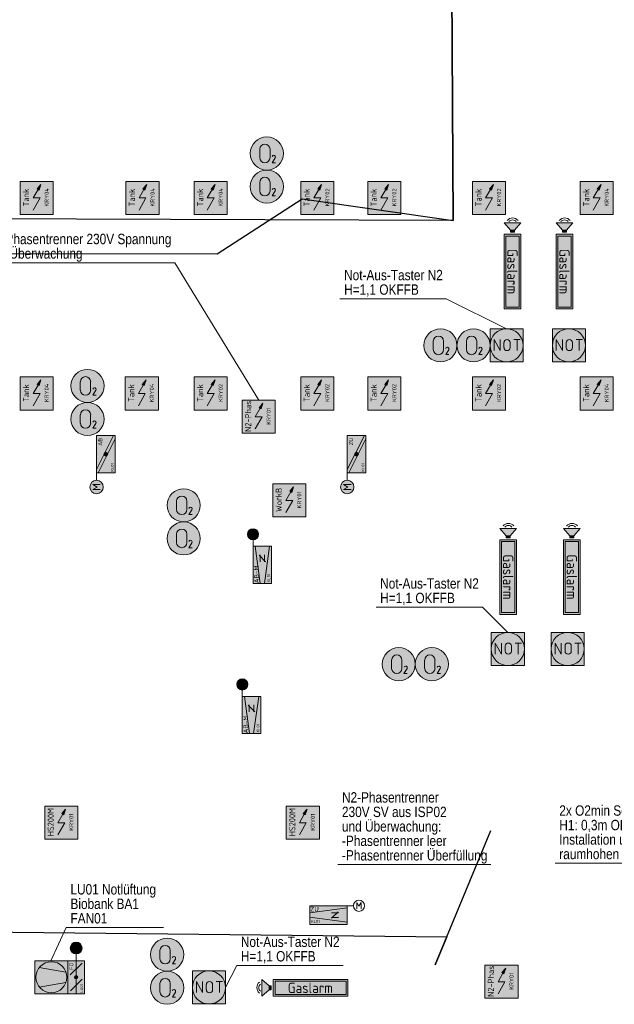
# Model space of a CAD drawing. Header units: metres. Extents: x -13.3 to 22.4, y -10.6 to 32.8.
# Tile 4 of 10: x 4.5 to 11.7, y 0.2 to 12.1. Entities that reach past the tile are written whole.
import ezdxf
from ezdxf.enums import TextEntityAlignment as Align

# ---------------------------------------------------------------- set-up
doc = ezdxf.new("R2010")
doc.units = ezdxf.units.M
doc.header["$MEASUREMENT"] = 0
doc.layers.add('INTERN_Bemerkung', color=6, linetype='Continuous', lineweight=30, plot=False)
for name, color, linetype, lineweight in [('TRI_CONNPTS', 7, 'Continuous', 0), ('TRI_H3D', 7, 'Continuous', 0), ('ZWP_480_SYM_E0', 5, 'Continuous', 13), ('ZWP_480_SYM_E0_2D', 7, 'Continuous', 0), ('ZWP_480_SYM_E0_3D', 7, 'Continuous', 0), ('ZWP_480_SYM_GREEN', 96, 'Continuous', 13), ('ZWP_480_SYM_GREEN_2D', 7, 'Continuous', 0), ('ZWP_480_SYM_GREEN_3D', 7, 'Continuous', 0), ('ZWP_480_SYM_SCHWARZ', 7, 'Continuous', 13), ('ZWP_480_SYM_SCHWARZ_2D', 7, 'Continuous', 0), ('ZWP_480_SYM_SCHWARZ_3D', 7, 'Continuous', 0), ('ZWP_480_TEXT_1_50_TOP', 7, 'Continuous', 0)]:
    doc.layers.add(name, color=color, linetype=linetype, lineweight=lineweight)
doc.layers.get('TRI_CONNPTS').off()
doc.layers.get('TRI_H3D').off()
doc.styles.add('ZWP_1 200', font='ARIALN.TTF', dxfattribs={"height": 0.5})
doc.styles.add('ZWP_1 50', font='ARIALN.TTF', dxfattribs={"height": 0.125})

# ---------------------------------------------------------------- blocks, each defined once
blk = doc.blocks.new('_T3D___1')
at = {"layer": 'ZWP_480_TEXT_1_50_TOP', "linetype": 'Continuous'}
for q in [(6.077, 0.482, -0.396), (7.5, 0.746, -0.396)]:
    blk.add_line((6.213, 0.746, -0.396), q, dxfattribs=at)
at = {"layer": 'ZWP_480_TEXT_1_50_TOP', "linetype": 'Continuous', "style": 'ZWP_1 50'}
for s, p in [('Not-Aus-Taster N2', (6.263, 1.096, -0.396)), ('H=1,1 OKFFB', (6.263, 0.921, -0.396))]:
    blk.add_text(s, height=0.125, dxfattribs=at).set_placement(p, align=Align.TOP_LEFT)
blk = doc.blocks.new('_T3D___2')
at = {"layer": 'ZWP_480_TEXT_1_50_TOP', "linetype": 'Continuous'}
for p, q in [((7.909, 4.463, -0.396), (9.195, 4.463, -0.396)), ((9.195, 4.463, -0.396), (9.503, 4.16, -0.396))]:
    blk.add_line(p, q, dxfattribs=at)
at = {"layer": 'ZWP_480_TEXT_1_50_TOP', "linetype": 'Continuous', "style": 'ZWP_1 50'}
for s, p in [('Not-Aus-Taster N2', (7.959, 4.813, -0.396)), ('H=1,1 OKFFB', (7.959, 4.638, -0.396))]:
    blk.add_text(s, height=0.125, dxfattribs=at).set_placement(p, align=Align.TOP_LEFT)
blk = doc.blocks.new('*U34')
at = {"color": 96, "linetype": 'Continuous', "lineweight": 13}
for p, q in [((-0.038, -0.03), (-0.038, 0.03)), ((0.037, 0.03), (0.037, -0.03))]:
    blk.add_line(p, q, dxfattribs=at)
at = {"color": 96, "linetype": 'Continuous', "lineweight": 13, "extrusion": (0, 0, -1)}
for centre, start, end in [((0, 0.03), 0, 180), ((0, -0.03), 180, 0)]:
    blk.add_arc(centre, 0.0375, start, end, dxfattribs=at)
blk = doc.blocks.new('*U35')
at = {"color": 96, "linetype": 'Continuous', "lineweight": 13}
for p, q in [((-0.038, 0.068), (0.037, 0.068)), ((0, -0.067), (0, 0.068))]:
    blk.add_line(p, q, dxfattribs=at)
blk = doc.blocks.new('ZWP_480_Taster_Not-Aus_1_2')
at = {"color": 96, "lineweight": 13, "flags": 128}
blk.add_lwpolyline([(-0.2, 0.2), (0.2, 0.2), (0.2, -0.2), (-0.2, -0.2)], close=True, dxfattribs=at)
at = {"color": 96, "linetype": 'Continuous', "lineweight": 13, "flags": 128}
blk.add_lwpolyline([(-0.152, -0.063), (-0.152, 0.072), (-0.077, -0.063), (-0.077, 0.072)], dxfattribs=at)
at = {"color": 96, "lineweight": 13}
blk.add_circle((0, 0), 0.2, dxfattribs=at)
at = {"color": 254, "lineweight": 13, "extrusion": (0, 0, -1)}
blk.add_solid([(0.2, 0.2), (-0.2, 0.2), (0.2, -0.2), (-0.2, -0.2)], dxfattribs=at)
at = {"color": 96, "linetype": 'Continuous', "lineweight": 13}
for name, p in [('*U34', (0.006, 0.004)), ('*U35', (0.126, 0.004))]:
    blk.add_blockref(name, p, dxfattribs=at)
blk = doc.blocks.new('ZWP_480_Taster_Not-Aus_3')
at = {"layer": 'ZWP_480_SYM_GREEN_2D', "color": 96, "lineweight": 13}
blk.add_blockref('ZWP_480_Taster_Not-Aus_1_2', (0, 0), dxfattribs=at)
blk = doc.blocks.new('*U30')
at = {"color": 96, "linetype": 'Continuous', "lineweight": 13}
for p, q in [((-0.038, -0.03), (-0.038, 0.03)), ((0.037, 0.03), (0.037, -0.03))]:
    blk.add_line(p, q, dxfattribs=at)
at = {"color": 96, "linetype": 'Continuous', "lineweight": 13, "extrusion": (0, 0, -1)}
for centre, start, end in [((0, 0.03), 0, 180), ((0, -0.03), 180, 0)]:
    blk.add_arc(centre, 0.0375, start, end, dxfattribs=at)
blk = doc.blocks.new('*U31')
at = {"color": 96, "linetype": 'Continuous', "lineweight": 13}
for p, q in [((-0.038, 0.068), (0.037, 0.068)), ((0, -0.067), (0, 0.068))]:
    blk.add_line(p, q, dxfattribs=at)
blk = doc.blocks.new('ZWP_480_Taster_Not-Aus_1_1')
at = {"color": 96, "lineweight": 13, "flags": 128}
blk.add_lwpolyline([(-0.2, 0.2), (0.2, 0.2), (0.2, -0.2), (-0.2, -0.2)], close=True, dxfattribs=at)
at = {"color": 96, "linetype": 'Continuous', "lineweight": 13, "flags": 128}
blk.add_lwpolyline([(-0.152, -0.063), (-0.152, 0.072), (-0.077, -0.063), (-0.077, 0.072)], dxfattribs=at)
at = {"color": 96, "lineweight": 13}
blk.add_circle((0, 0), 0.2, dxfattribs=at)
at = {"color": 254, "lineweight": 13, "extrusion": (0, 0, -1)}
blk.add_solid([(0.2, 0.2), (-0.2, 0.2), (0.2, -0.2), (-0.2, -0.2)], dxfattribs=at)
at = {"color": 96, "linetype": 'Continuous', "lineweight": 13}
for name, p in [('*U30', (0.006, 0.004)), ('*U31', (0.126, 0.004))]:
    blk.add_blockref(name, p, dxfattribs=at)
blk = doc.blocks.new('ZWP_480_Taster_Not-Aus_2')
at = {"layer": 'ZWP_480_SYM_GREEN', "color": 96, "lineweight": 13}
blk.add_blockref('ZWP_480_Taster_Not-Aus_1_1', (0, 0), dxfattribs=at)
blk = doc.blocks.new('_T3D___9')
at = {"layer": 'ZWP_480_TEXT_1_50_TOP', "linetype": 'Continuous'}
for q in [(4.352, 0.56, -2.966), (5.713, 0.962, -2.966)]:
    blk.add_line((4.538, 0.962, -2.966), q, dxfattribs=at)
at = {"layer": 'ZWP_480_TEXT_1_50_TOP', "linetype": 'Continuous', "style": 'ZWP_1 50'}
for s, p in [('LU01 Notlüftung ', (4.588, 1.487, -2.966)), ('Biobank BA1', (4.588, 1.312, -2.966)), ('FAN01', (4.588, 1.137, -2.966))]:
    blk.add_text(s, height=0.125, dxfattribs=at).set_placement(p, align=Align.TOP_LEFT)
blk = doc.blocks.new('ZWP_480_VVR_stetig_klein_1')
at = {"lineweight": 13}
h = blk.add_hatch(color=254, dxfattribs=at)
edge = h.paths.add_edge_path()
edge.add_arc((0.369, 0.112), 0.0675, 0, 360)
at = {"color": 5, "lineweight": 13}
for p, q in [((0.344, 0.074), (0.344, 0.15)), ((0.344, 0.15), (0.369, 0.108)), ((0.369, 0.108), (0.394, 0.15)), ((0.394, 0.15), (0.394, 0.074)), ((-0.225, 0.025), (0.225, 0.087)), ((0.037, 0.028), (0.121, 0.028)), ((0.038, -0.04), (0.118, 0.04)), ((0.301, 0.112), (0.225, 0.112)), ((-0.225, -0.025), (0.225, -0.087)), ((0.037, -0.028), (0.121, -0.028))]:
    blk.add_line(p, q, dxfattribs=at)
at = {"color": 5, "lineweight": 13, "flags": 128}
blk.add_lwpolyline([(-0.225, 0.112), (0.225, 0.112), (0.225, -0.113), (-0.225, -0.113)], close=True, dxfattribs=at)
at = {"color": 5, "lineweight": 13}
blk.add_circle((0.369, 0.112), 0.0675, dxfattribs=at)
at = {"color": 254, "lineweight": 13, "extrusion": (0, 0, -1)}
blk.add_solid([(0.225, 0.112), (-0.225, 0.112), (0.225, -0.113), (-0.225, -0.113)], dxfattribs=at)
at = {"color": 7, "char_height": 0.10125, "attachment_point": 4, "style": 'ZWP_1 200'}
for s, insert in [('\\Fisocp;\\Q0;\\H0.555556x;\\C7;AB-M', (-0.221, 0.071)), ('\\Fisocp;\\Q0;\\H0.345679x;\\C7;KL01', (-0.211, -0.078))]:
    blk.add_mtext(s, dxfattribs=dict(at, insert=insert))
blk = doc.blocks.new('ZWP_480_VVR_stetig_klein')
at = {"layer": 'ZWP_480_SYM_E0', "color": 5, "lineweight": 13, "rotation": 90}
blk.add_blockref('ZWP_480_VVR_stetig_klein_1', (0, 0), dxfattribs=at)
blk = doc.blocks.new('ZWP_480_Autarke_Anlage_klein_1_1')
at = {"lineweight": 13, "extrusion": (0, 0, -1)}
blk.add_hatch(color=5, dxfattribs=at).paths.add_polyline_path([(-0.029, -0.105), (-0.052, -0.036), (-0.005, -0.09), (-0.017, -0.097)])
at = {"color": 5, "lineweight": 13}
for p, q in [((-0.042, -0.2), (0.017, -0.097)), ((-0.042, -0.347), (0.042, -0.2)), ((-0.042, -0.2), (0.042, -0.2))]:
    blk.add_line(p, q, dxfattribs=at)
at = {"color": 5, "lineweight": 13, "flags": 128}
for points in [[(-0.2, -0.4), (-0.2, 0), (0.2, 0), (0.2, -0.4)], [(0.005, -0.09), (0.052, -0.036), (0.029, -0.105), (0.017, -0.097)]]:
    blk.add_lwpolyline(points, close=True, dxfattribs=at)
at = {"color": 254, "lineweight": 13}
blk.add_solid([(-0.2, -0.4), (-0.2, 0), (0.2, -0.4), (0.2, 0)], dxfattribs=at)
at = {"attachment_point": 5, "rotation": 90, "style": 'ZWP_1 200'}
for s, insert, char_height in [('\\Fisocp;\\Q0;\\H0.5x;HS200M', (-0.128, -0.194), 0.15), ('\\Fisocp;\\Q0;\\H0.277778x;KRY01', (0.121, -0.193), 0.18)]:
    blk.add_mtext(s, dxfattribs=dict(at, insert=insert, char_height=char_height))
blk = doc.blocks.new('ZWP_480_Autarke_Anlage_klein_2')
at = {"layer": 'ZWP_480_SYM_E0_2D', "color": 5, "lineweight": 13}
blk.add_blockref('ZWP_480_Autarke_Anlage_klein_1_1', (0, 0), dxfattribs=at)
blk = doc.blocks.new('_T3D___16')
at = {"layer": 'ZWP_480_TEXT_1_50_TOP', "linetype": 'Continuous'}
for p, q in [((10.959, 1.904, -3.295), (13.095, 1.904, -3.295)), ((13.095, 1.904, -3.295), (13.118, 1.672, -3.295))]:
    blk.add_line(p, q, dxfattribs=at)
at = {"layer": 'ZWP_480_TEXT_1_50_TOP', "linetype": 'Continuous', "style": 'ZWP_1 50'}
for s, p in [('2x O2min Sensor', (11.009, 2.604, -3.295)), ('H1: 0,3m OKFFB; H2: 1 OKFFB', (11.009, 2.429, -3.295)), ('Installation und Verkabelung am', (11.009, 2.254, -3.295)), ('raumhohen C-Profil', (11.009, 2.079, -3.295))]:
    blk.add_text(s, height=0.125, dxfattribs=at).set_placement(p, align=Align.TOP_LEFT)
blk = doc.blocks.new('_T3D___17')
at = {"layer": 'ZWP_480_TEXT_1_50_TOP', "linetype": 'Continuous'}
for p, q in [((8.321, 8.733, -0.44), (9.607, 8.733, -0.44)), ((9.607, 8.733, -0.44), (10.336, 8.371, -0.44))]:
    blk.add_line(p, q, dxfattribs=at)
at = {"layer": 'ZWP_480_TEXT_1_50_TOP', "linetype": 'Continuous', "style": 'ZWP_1 50'}
for s, p in [('Not-Aus-Taster N2', (8.371, 9.083, -0.44)), ('H=1,1 OKFFB', (8.371, 8.908, -0.44))]:
    blk.add_text(s, height=0.125, dxfattribs=at).set_placement(p, align=Align.TOP_LEFT)
blk = doc.blocks.new('ZWP_480_Warntransparent_opt_akust_1')
at = {"layer": 'ZWP_480_SYM_E0_3D', "lineweight": 13}
blk.add_hatch(color=254, dxfattribs=at).paths.add_polyline_path([(0, -0.1), (0, 0.1), (0.088, 0.025), (0.088, -0.025)])
at = {"layer": 'ZWP_480_SYM_E0_2D', "color": 5, "lineweight": 13, "flags": 128}
blk.add_lwpolyline([(1.039, 0.1), (1.039, -0.1), (0.137, -0.1), (0.137, 0.1)], close=True, dxfattribs=at)
at = {"layer": 'ZWP_480_SYM_E0_2D', "color": 254, "lineweight": 13}
blk.add_solid([(1.039, 0.1), (1.039, -0.1), (0.137, 0.1), (0.137, -0.1)], dxfattribs=at)
at = {"layer": 'ZWP_480_SYM_E0_2D', "color": 5, "lineweight": 13}
blk.add_3dface([(1.017, -0.081), (0.159, -0.081), (0.159, 0.081), (1.017, 0.081)], dxfattribs=at)
at = {"layer": 'ZWP_480_SYM_E0_3D', "color": 5, "lineweight": 13, "flags": 128}
for points in [[(0, 0.1), (0, -0.1), (0.088, -0.025), (0.088, 0.025)], [(0.113, -0.025), (0.113, 0.025), (0.088, 0.025), (0.088, -0.025)]]:
    blk.add_lwpolyline(points, close=True, dxfattribs=at)
at = {"layer": 'ZWP_480_SYM_E0_3D', "color": 5, "lineweight": 13}
for centre, radius in [((0.024, 0.003), 0.0852), ((0.02, 0.002), 0.0568)]:
    blk.add_arc(centre, radius, 129.5443, 230.4557, dxfattribs=at)
at = {"layer": 'ZWP_480_SYM_E0_3D', "color": 254, "lineweight": 13}
blk.add_solid([(0.113, -0.025), (0.113, 0.025), (0.088, -0.025), (0.088, 0.025)], dxfattribs=at)
at = {"layer": 'ZWP_480_SYM_E0_2D', "insert": (0.586, 0), "char_height": 0.125, "attachment_point": 5, "style": 'ZWP_1 200'}
blk.add_mtext('\\Fisocp;\\Q0;Gaslarm', dxfattribs=at)
blk = doc.blocks.new('ZWP_480_Warntransparent_opt_akust')
at = {"layer": 'ZWP_480_SYM_E0_3D', "color": 5, "lineweight": 13}
blk.add_blockref('ZWP_480_Warntransparent_opt_akust_1', (0, 0), dxfattribs=at)
blk = doc.blocks.new('ZWP_480_Warntransparent_opt_akust_1_1')
at = {"layer": 'ZWP_480_SYM_E0_3D', "lineweight": 13}
blk.add_hatch(color=254, dxfattribs=at).paths.add_polyline_path([(0, -0.1), (0, 0.1), (0.088, 0.025), (0.088, -0.025)])
at = {"layer": 'ZWP_480_SYM_E0_2D', "color": 5, "lineweight": 13, "flags": 128}
blk.add_lwpolyline([(1.039, 0.1), (1.039, -0.1), (0.137, -0.1), (0.137, 0.1)], close=True, dxfattribs=at)
at = {"layer": 'ZWP_480_SYM_E0_2D', "color": 254, "lineweight": 13, "extrusion": (0, 0, -1)}
blk.add_solid([(-1.039, 0.1), (-1.039, -0.1), (-0.137, 0.1), (-0.137, -0.1)], dxfattribs=at)
at = {"layer": 'ZWP_480_SYM_E0_2D', "color": 5, "lineweight": 13}
blk.add_3dface([(1.017, -0.081), (0.159, -0.081), (0.159, 0.081), (1.017, 0.081)], dxfattribs=at)
at = {"layer": 'ZWP_480_SYM_E0_3D', "color": 5, "lineweight": 13, "flags": 128}
for points in [[(0, 0.1), (0, -0.1), (0.088, -0.025), (0.088, 0.025)], [(0.113, -0.025), (0.113, 0.025), (0.088, 0.025), (0.088, -0.025)]]:
    blk.add_lwpolyline(points, close=True, dxfattribs=at)
at = {"layer": 'ZWP_480_SYM_E0_3D', "color": 5, "lineweight": 13}
for centre, radius in [((0.024, 0.003), 0.0852), ((0.02, 0.002), 0.0568)]:
    blk.add_arc(centre, radius, 129.5443, 230.4557, dxfattribs=at)
at = {"layer": 'ZWP_480_SYM_E0_3D', "color": 254, "lineweight": 13}
blk.add_solid([(0.113, -0.025), (0.113, 0.025), (0.088, -0.025), (0.088, 0.025)], dxfattribs=at)
at = {"layer": 'ZWP_480_SYM_E0_2D', "insert": (0.586, 0), "char_height": 0.125, "attachment_point": 5, "style": 'ZWP_1 200'}
blk.add_mtext('\\Fisocp;\\Q0;Gaslarm', dxfattribs=at)
blk = doc.blocks.new('ZWP_480_Warntransparent_opt_akust_2')
at = {"layer": 'ZWP_480_SYM_E0_3D', "color": 5, "lineweight": 13, "rotation": 270}
blk.add_blockref('ZWP_480_Warntransparent_opt_akust_1_1', (0, 0), dxfattribs=at)
blk = doc.blocks.new('ZWP_480_Autarke_Anlage_klein_1_3')
at = {"lineweight": 13, "extrusion": (0, 0, -1)}
blk.add_hatch(color=5, dxfattribs=at).paths.add_polyline_path([(-0.029, -0.105), (-0.052, -0.036), (-0.005, -0.09), (-0.017, -0.097)])
at = {"color": 5, "lineweight": 13}
for p, q in [((-0.042, -0.2), (0.017, -0.097)), ((-0.042, -0.347), (0.042, -0.2)), ((-0.042, -0.2), (0.042, -0.2))]:
    blk.add_line(p, q, dxfattribs=at)
at = {"color": 5, "lineweight": 13, "flags": 128}
for points in [[(-0.2, -0.4), (-0.2, 0), (0.2, 0), (0.2, -0.4)], [(0.005, -0.09), (0.052, -0.036), (0.029, -0.105), (0.017, -0.097)]]:
    blk.add_lwpolyline(points, close=True, dxfattribs=at)
at = {"color": 254, "lineweight": 13, "extrusion": (0, 0, -1)}
blk.add_solid([(0.2, -0.4), (0.2, 0), (-0.2, -0.4), (-0.2, 0)], dxfattribs=at)
at = {"attachment_point": 5, "rotation": 90, "style": 'ZWP_1 200'}
for s, insert, char_height in [('\\Fisocp;\\Q0;\\H0.5x;N2-Phas', (-0.128, -0.194), 0.15), ('\\Fisocp;\\Q0;\\H0.277778x;KRY01', (0.121, -0.193), 0.18)]:
    blk.add_mtext(s, dxfattribs=dict(at, insert=insert, char_height=char_height))
blk = doc.blocks.new('ZWP_480_Autarke_Anlage_klein_4')
at = {"layer": 'ZWP_480_SYM_E0_2D', "color": 5, "lineweight": 13}
blk.add_blockref('ZWP_480_Autarke_Anlage_klein_1_3', (0, 0), dxfattribs=at)
blk = doc.blocks.new('_T3D___27')
at = {"layer": 'ZWP_480_TEXT_1_50_TOP', "linetype": 'Continuous'}
for p, q in [((8.331, 1.888, -3.395), (10.181, 1.888, -3.395)), ((10.181, 1.888, -3.395), (10.164, 1.888, -3.395))]:
    blk.add_line(p, q, dxfattribs=at)
at = {"layer": 'ZWP_480_TEXT_1_50_TOP', "linetype": 'Continuous', "style": 'ZWP_1 50'}
for s, p in [('N2-Phasentrenner', (8.381, 2.763, -3.395)), ('230V SV aus ISP02', (8.381, 2.588, -3.395)), ('und Überwachung:', (8.381, 2.413, -3.395)), ('-Phasentrenner leer', (8.381, 2.238, -3.395)), ('-Phasentrenner Überfüllung', (8.381, 2.063, -3.395))]:
    blk.add_text(s, height=0.125, dxfattribs=at).set_placement(p, align=Align.TOP_LEFT)
blk = doc.blocks.new('ZWP_480_Autarke_Anlage_klein_1_6')
at = {"lineweight": 13, "extrusion": (0, 0, -1)}
blk.add_hatch(color=5, dxfattribs=at).paths.add_polyline_path([(-0.029, -0.105), (-0.052, -0.036), (-0.005, -0.09), (-0.017, -0.097)])
at = {"color": 5, "lineweight": 13}
for p, q in [((-0.042, -0.2), (0.017, -0.097)), ((-0.042, -0.347), (0.042, -0.2)), ((-0.042, -0.2), (0.042, -0.2))]:
    blk.add_line(p, q, dxfattribs=at)
at = {"color": 5, "lineweight": 13, "flags": 128}
for points in [[(-0.2, -0.4), (-0.2, 0), (0.2, 0), (0.2, -0.4)], [(0.005, -0.09), (0.052, -0.036), (0.029, -0.105), (0.017, -0.097)]]:
    blk.add_lwpolyline(points, close=True, dxfattribs=at)
at = {"color": 254, "lineweight": 13, "extrusion": (0, 0, -1)}
blk.add_solid([(0.2, -0.4), (0.2, 0), (-0.2, -0.4), (-0.2, 0)], dxfattribs=at)
at = {"attachment_point": 5, "rotation": 90, "style": 'ZWP_1 200'}
for s, insert, char_height in [('\\Fisocp;\\Q0;\\H0.5x;Tank', (-0.128, -0.194), 0.15), ('\\Fisocp;\\Q0;\\H0.277778x;KRY04', (0.121, -0.193), 0.18)]:
    blk.add_mtext(s, dxfattribs=dict(at, insert=insert, char_height=char_height))
blk = doc.blocks.new('ZWP_480_Autarke_Anlage_klein_6')
at = {"layer": 'ZWP_480_SYM_E0_2D', "color": 5, "lineweight": 13}
blk.add_blockref('ZWP_480_Autarke_Anlage_klein_1_6', (0, 0), dxfattribs=at)
blk = doc.blocks.new('ZWP_480_Autarke_Anlage_klein_1_5')
at = {"lineweight": 13, "extrusion": (0, 0, -1)}
blk.add_hatch(color=5, dxfattribs=at).paths.add_polyline_path([(-0.029, -0.105), (-0.052, -0.036), (-0.005, -0.09), (-0.017, -0.097)])
at = {"color": 5, "lineweight": 13}
for p, q in [((-0.042, -0.2), (0.017, -0.097)), ((-0.042, -0.347), (0.042, -0.2)), ((-0.042, -0.2), (0.042, -0.2))]:
    blk.add_line(p, q, dxfattribs=at)
at = {"color": 5, "lineweight": 13, "flags": 128}
for points in [[(-0.2, -0.4), (-0.2, 0), (0.2, 0), (0.2, -0.4)], [(0.005, -0.09), (0.052, -0.036), (0.029, -0.105), (0.017, -0.097)]]:
    blk.add_lwpolyline(points, close=True, dxfattribs=at)
at = {"color": 254, "lineweight": 13, "extrusion": (0, 0, -1)}
blk.add_solid([(0.2, -0.4), (0.2, 0), (-0.2, -0.4), (-0.2, 0)], dxfattribs=at)
at = {"attachment_point": 5, "rotation": 90, "style": 'ZWP_1 200'}
for s, insert, char_height in [('\\Fisocp;\\Q0;\\H0.5x;Tank', (-0.128, -0.194), 0.15), ('\\Fisocp;\\Q0;\\H0.277778x;KRY02', (0.121, -0.193), 0.18)]:
    blk.add_mtext(s, dxfattribs=dict(at, insert=insert, char_height=char_height))
blk = doc.blocks.new('ZWP_480_Autarke_Anlage_klein_5')
at = {"layer": 'ZWP_480_SYM_E0_2D', "color": 5, "lineweight": 13}
blk.add_blockref('ZWP_480_Autarke_Anlage_klein_1_5', (0, 0), dxfattribs=at)
blk = doc.blocks.new('ZWP_480_Autarke_Anlage_klein_1_7')
at = {"lineweight": 13, "extrusion": (0, 0, -1)}
blk.add_hatch(color=5, dxfattribs=at).paths.add_polyline_path([(-0.029, -0.105), (-0.052, -0.036), (-0.005, -0.09), (-0.017, -0.097)])
at = {"color": 5, "lineweight": 13}
for p, q in [((-0.042, -0.2), (0.017, -0.097)), ((-0.042, -0.347), (0.042, -0.2)), ((-0.042, -0.2), (0.042, -0.2))]:
    blk.add_line(p, q, dxfattribs=at)
at = {"color": 5, "lineweight": 13, "flags": 128}
for points in [[(-0.2, -0.4), (-0.2, 0), (0.2, 0), (0.2, -0.4)], [(0.005, -0.09), (0.052, -0.036), (0.029, -0.105), (0.017, -0.097)]]:
    blk.add_lwpolyline(points, close=True, dxfattribs=at)
at = {"color": 254, "lineweight": 13}
blk.add_solid([(-0.2, -0.4), (-0.2, 0), (0.2, -0.4), (0.2, 0)], dxfattribs=at)
at = {"attachment_point": 5, "rotation": 90, "style": 'ZWP_1 200'}
for s, insert, char_height in [('\\Fisocp;\\Q0;\\H0.5x;WorkB', (-0.128, -0.194), 0.15), ('\\Fisocp;\\Q0;\\H0.277778x;KRY01', (0.121, -0.193), 0.18)]:
    blk.add_mtext(s, dxfattribs=dict(at, insert=insert, char_height=char_height))
blk = doc.blocks.new('ZWP_480_Autarke_Anlage_klein_7')
at = {"layer": 'ZWP_480_SYM_E0_2D', "color": 5, "lineweight": 13}
blk.add_blockref('ZWP_480_Autarke_Anlage_klein_1_7', (0, 0), dxfattribs=at)
blk = doc.blocks.new('_T3D___51')
at = {"layer": 'ZWP_480_TEXT_1_50_TOP', "linetype": 'Continuous'}
for q in [(3.44, 9.633, -3.395), (6.359, 9.161, -3.395)]:
    blk.add_line((4.032, 9.161, -3.395), q, dxfattribs=at)
at = {"layer": 'ZWP_480_TEXT_1_50_TOP', "linetype": 'Continuous', "style": 'ZWP_1 50'}
for s, p in [('N2-Phasentrenner 230V Spannung', (4.082, 9.511, -3.395)), ('und Überwachung', (4.082, 9.336, -3.395))]:
    blk.add_text(s, height=0.125, dxfattribs=at).set_placement(p, align=Align.TOP_LEFT)
blk = doc.blocks.new('*U144')
at = {"color": 96, "lineweight": 13}
for p, q in [((-0.063, -0.05), (-0.063, 0.05)), ((0.062, 0.05), (0.062, -0.05))]:
    blk.add_line(p, q, dxfattribs=at)
at = {"color": 96, "lineweight": 13, "extrusion": (0, 0, -1)}
for centre, start, end in [((0, 0.05), 0, 180), ((0, -0.05), 180, 0)]:
    blk.add_arc(centre, 0.0625, start, end, dxfattribs=at)
blk = doc.blocks.new('*U145')
at = {"color": 96, "linetype": 'Continuous', "lineweight": 13, "flags": 128}
blk.add_lwpolyline([(0.017, 0.014), (-0.02, -0.045), (0.02, -0.045)], dxfattribs=at)
at = {"color": 96, "linetype": 'Continuous', "lineweight": 13, "extrusion": (0, 0, -1)}
for centre, radius, start, end in [((0, 0.024), 0.0206, 15.7197, 90.5405), ((0, 0.025), 0.0199, 89.7377, 211.9938)]:
    blk.add_arc(centre, radius, start, end, dxfattribs=at)
blk = doc.blocks.new('ZWP_480_Fühler_Gase_O2_1')
at = {"lineweight": 13}
h = blk.add_hatch(color=254, dxfattribs=at)
edge = h.paths.add_edge_path()
edge.add_arc((0, 0), 0.2, 0, 360)
at = {"color": 96, "lineweight": 13}
blk.add_circle((0, 0), 0.2, dxfattribs=at)
blk.add_circle((0, 0), 0.2, dxfattribs=at)
blk.add_blockref('*U144', (-0.024, 0), dxfattribs=at)
at = {"color": 96, "linetype": 'Continuous', "lineweight": 13}
blk.add_blockref('*U145', (0.083, -0.067), dxfattribs=at)
at = {"insert": (0.006, -0.143), "char_height": 0.15, "attachment_point": 5, "style": 'ZWP_1 200'}
blk.add_mtext('\\Fisocp;\\Q0;\\H0.5x; ', dxfattribs=at)
blk = doc.blocks.new('ZWP_480_Fühler_Gase_O2')
at = {"layer": 'ZWP_480_SYM_GREEN_2D', "color": 96, "lineweight": 13}
blk.add_blockref('ZWP_480_Fühler_Gase_O2_1', (0, 0), dxfattribs=at)
blk = doc.blocks.new('ZWP_480_Warntransparent_opt_akust_1_3')
at = {"layer": 'ZWP_480_SYM_GREEN_3D', "lineweight": 13}
blk.add_hatch(color=254, dxfattribs=at).paths.add_polyline_path([(0, -0.1), (0, 0.1), (0.088, 0.025), (0.088, -0.025)])
at = {"layer": 'ZWP_480_SYM_GREEN_2D', "color": 96, "lineweight": 13, "flags": 128}
blk.add_lwpolyline([(1.039, 0.1), (1.039, -0.1), (0.137, -0.1), (0.137, 0.1)], close=True, dxfattribs=at)
at = {"layer": 'ZWP_480_SYM_GREEN_2D', "color": 254, "lineweight": 13, "extrusion": (0, 0, -1)}
blk.add_solid([(-1.039, 0.1), (-1.039, -0.1), (-0.137, 0.1), (-0.137, -0.1)], dxfattribs=at)
at = {"layer": 'ZWP_480_SYM_GREEN_2D', "color": 96, "lineweight": 13}
blk.add_3dface([(1.017, -0.081), (0.159, -0.081), (0.159, 0.081), (1.017, 0.081)], dxfattribs=at)
at = {"layer": 'ZWP_480_SYM_GREEN_3D', "color": 96, "lineweight": 13, "flags": 128}
for points in [[(0, 0.1), (0, -0.1), (0.088, -0.025), (0.088, 0.025)], [(0.113, -0.025), (0.113, 0.025), (0.088, 0.025), (0.088, -0.025)]]:
    blk.add_lwpolyline(points, close=True, dxfattribs=at)
at = {"layer": 'ZWP_480_SYM_GREEN_3D', "color": 96, "lineweight": 13}
for centre, radius in [((0.024, 0.003), 0.0852), ((0.02, 0.002), 0.0568)]:
    blk.add_arc(centre, radius, 129.5443, 230.4557, dxfattribs=at)
at = {"layer": 'ZWP_480_SYM_GREEN_3D', "color": 254, "lineweight": 13}
blk.add_solid([(0.113, -0.025), (0.113, 0.025), (0.088, -0.025), (0.088, 0.025)], dxfattribs=at)
at = {"layer": 'ZWP_480_SYM_GREEN_2D', "insert": (0.586, 0), "char_height": 0.125, "attachment_point": 5, "style": 'ZWP_1 200'}
blk.add_mtext('\\Fisocp;\\Q0;Gaslarm', dxfattribs=at)
blk = doc.blocks.new('ZWP_480_Warntransparent_opt_akust_4')
at = {"layer": 'ZWP_480_SYM_GREEN_3D', "color": 96, "lineweight": 13, "rotation": 270}
blk.add_blockref('ZWP_480_Warntransparent_opt_akust_1_3', (0, 0), dxfattribs=at)
blk = doc.blocks.new('ZWP_480_BSK_Motor_klein_L_1_6')
at = {"layer": 'ZWP_480_SYM_E0_2D', "lineweight": 13}
h = blk.add_hatch(color=254, dxfattribs=at)
edge = h.paths.add_edge_path()
edge.add_arc((-0.397, 0.112), 0.081, 0, 360)
h = blk.add_hatch(color=5, dxfattribs=at)
edge = h.paths.add_edge_path()
edge.add_arc((0, 0), 0.0225, 0, 360)
h = blk.add_hatch(color=5, dxfattribs=at)
edge = h.paths.add_edge_path()
edge.add_arc((0, 0), 0.0225, 0, 360)
at = {"layer": 'ZWP_480_SYM_E0_2D', "color": 5, "lineweight": 13}
for p, q in [((-0.427, 0.067), (-0.427, 0.158)), ((-0.427, 0.158), (-0.397, 0.107)), ((-0.397, 0.107), (-0.367, 0.158)), ((-0.367, 0.158), (-0.367, 0.067)), ((-0.225, 0.112), (-0.316, 0.112)), ((-0.225, 0.094), (0.187, -0.112)), ((-0.187, 0.112), (0.225, -0.094))]:
    blk.add_line(p, q, dxfattribs=at)
at = {"layer": 'ZWP_480_SYM_E0_2D', "color": 5, "lineweight": 13, "flags": 128}
blk.add_lwpolyline([(0.225, -0.112), (0.225, 0.112), (-0.225, 0.112), (-0.225, -0.112)], close=True, dxfattribs=at)
at = {"layer": 'ZWP_480_SYM_E0_2D', "color": 5, "lineweight": 13}
blk.add_circle((-0.397, 0.112), 0.081, dxfattribs=at)
at = {"layer": 'ZWP_480_SYM_E0_2D', "color": 254, "lineweight": 13, "extrusion": (0, 0, -1)}
blk.add_solid([(-0.225, -0.112), (-0.225, 0.112), (0.225, -0.112), (0.225, 0.112)], dxfattribs=at)
at = {"layer": 'ZWP_480_SYM_E0_3D', "color": 5, "lineweight": 13}
blk.add_circle((0, 0), 0.0225, dxfattribs=at)
blk.add_circle((0, 0), 0.0225, dxfattribs=at)
at = {"layer": 'ZWP_480_SYM_E0_2D', "char_height": 0.10125, "style": 'ZWP_1 200'}
for s, insert, attachment_point in [('\\Fisocp;\\Q0;\\H0.493827x;AB', (0.198, 0.068), 6), ('\\Fisocp;\\Q0;\\H0.345679x;KL01', (-0.212, -0.078), 4)]:
    blk.add_mtext(s, dxfattribs=dict(at, insert=insert, attachment_point=attachment_point))
blk = doc.blocks.new('ZWP_480_BSK_Motor_klein_L_7')
at = {"layer": 'ZWP_480_SYM_E0_3D', "color": 5, "lineweight": 13, "rotation": 90}
blk.add_blockref('ZWP_480_BSK_Motor_klein_L_1_6', (0, 0), dxfattribs=at)
blk = doc.blocks.new('ZWP_480_BSK_Motor_klein_L_1_7')
at = {"layer": 'ZWP_480_SYM_E0_2D', "lineweight": 13}
h = blk.add_hatch(color=254, dxfattribs=at)
edge = h.paths.add_edge_path()
edge.add_arc((-0.397, 0.113), 0.081, 0, 360)
h = blk.add_hatch(color=5, dxfattribs=at)
edge = h.paths.add_edge_path()
edge.add_arc((0, 0), 0.0225, 0, 360)
h = blk.add_hatch(color=5, dxfattribs=at)
edge = h.paths.add_edge_path()
edge.add_arc((0, 0), 0.0225, 0, 360)
at = {"layer": 'ZWP_480_SYM_E0_2D', "color": 5, "lineweight": 13}
for p, q in [((-0.427, 0.067), (-0.427, 0.158)), ((-0.427, 0.158), (-0.397, 0.107)), ((-0.397, 0.107), (-0.367, 0.158)), ((-0.367, 0.158), (-0.367, 0.067)), ((-0.225, 0.113), (-0.316, 0.113)), ((-0.225, 0.094), (0.187, -0.112)), ((-0.187, 0.113), (0.225, -0.094))]:
    blk.add_line(p, q, dxfattribs=at)
at = {"layer": 'ZWP_480_SYM_E0_2D', "color": 5, "lineweight": 13, "flags": 128}
blk.add_lwpolyline([(0.225, -0.112), (0.225, 0.113), (-0.225, 0.113), (-0.225, -0.112)], close=True, dxfattribs=at)
at = {"layer": 'ZWP_480_SYM_E0_2D', "color": 5, "lineweight": 13}
blk.add_circle((-0.397, 0.113), 0.081, dxfattribs=at)
at = {"layer": 'ZWP_480_SYM_E0_2D', "color": 254, "lineweight": 13, "extrusion": (0, 0, -1)}
blk.add_solid([(-0.225, -0.112), (-0.225, 0.113), (0.225, -0.112), (0.225, 0.113)], dxfattribs=at)
at = {"layer": 'ZWP_480_SYM_E0_3D', "color": 5, "lineweight": 13}
blk.add_circle((0, 0), 0.0225, dxfattribs=at)
blk.add_circle((0, 0), 0.0225, dxfattribs=at)
at = {"layer": 'ZWP_480_SYM_E0_2D', "char_height": 0.10125, "style": 'ZWP_1 200'}
for s, insert, attachment_point in [('\\Fisocp;\\Q0;\\H0.493827x;ZU', (0.198, 0.068), 6), ('\\Fisocp;\\Q0;\\H0.345679x;KL01', (-0.212, -0.078), 4)]:
    blk.add_mtext(s, dxfattribs=dict(at, insert=insert, attachment_point=attachment_point))
blk = doc.blocks.new('ZWP_480_BSK_Motor_klein_L_8')
at = {"layer": 'ZWP_480_SYM_E0_3D', "color": 5, "lineweight": 13, "rotation": 90}
blk.add_blockref('ZWP_480_BSK_Motor_klein_L_1_7', (0, 0), dxfattribs=at)
blk = doc.blocks.new('ZWP_480_VVR_stetig_klein_1_1')
at = {"lineweight": 13}
h = blk.add_hatch(color=254, dxfattribs=at)
edge = h.paths.add_edge_path()
edge.add_arc((0.369, 0.112), 0.0675, 0, 360)
at = {"color": 5, "lineweight": 13}
for p, q in [((0.344, 0.074), (0.344, 0.15)), ((0.344, 0.15), (0.369, 0.108)), ((0.369, 0.108), (0.394, 0.15)), ((0.394, 0.15), (0.394, 0.074)), ((-0.225, 0.025), (0.225, 0.087)), ((0.037, 0.028), (0.121, 0.028)), ((0.038, -0.04), (0.118, 0.04)), ((0.301, 0.112), (0.225, 0.112)), ((-0.225, -0.025), (0.225, -0.087)), ((0.037, -0.028), (0.121, -0.028))]:
    blk.add_line(p, q, dxfattribs=at)
at = {"color": 5, "lineweight": 13, "flags": 128}
blk.add_lwpolyline([(-0.225, 0.112), (0.225, 0.112), (0.225, -0.113), (-0.225, -0.113)], close=True, dxfattribs=at)
at = {"color": 5, "lineweight": 13}
blk.add_circle((0.369, 0.112), 0.0675, dxfattribs=at)
at = {"color": 254, "lineweight": 13, "extrusion": (0, 0, -1)}
blk.add_solid([(0.225, 0.112), (-0.225, 0.112), (0.225, -0.113), (-0.225, -0.113)], dxfattribs=at)
at = {"color": 7, "char_height": 0.10125, "attachment_point": 4, "style": 'ZWP_1 200'}
for s, insert in [('\\Fisocp;\\Q0;\\H0.555556x;\\C7;ZU', (-0.221, 0.071)), ('\\Fisocp;\\Q0;\\H0.345679x;\\C7;KL01', (-0.211, -0.078))]:
    blk.add_mtext(s, dxfattribs=dict(at, insert=insert))
blk = doc.blocks.new('ZWP_480_VVR_stetig_klein_2')
at = {"layer": 'ZWP_480_SYM_E0', "color": 5, "lineweight": 13, "rotation": 90}
blk.add_blockref('ZWP_480_VVR_stetig_klein_1_1', (0, 0), dxfattribs=at)
blk = doc.blocks.new('ZWP_480_JSK_klein_R_1')
at = {"layer": 'ZWP_480_SYM_SCHWARZ_2D', "lineweight": 13}
h = blk.add_hatch(color=250, dxfattribs=at)
edge = h.paths.add_edge_path()
edge.add_arc((0, 0), 0.02, 0, 360)
h = blk.add_hatch(color=250, dxfattribs=at)
edge = h.paths.add_edge_path()
edge.add_arc((0, 0), 0.02, 0, 360)
h = blk.add_hatch(color=254, dxfattribs=at)
edge = h.paths.add_edge_path()
edge.add_arc((0.353, 0), 0.072, 0, 360)
at = {"layer": 'ZWP_480_SYM_SCHWARZ_2D', "color": 250, "lineweight": 13}
for p, q in [((0.281, 0), (0.2, 0)), ((0.326, -0.041), (0.326, 0.04)), ((0.326, 0.04), (0.353, -0.005)), ((0.353, -0.005), (0.38, 0.04)), ((0.38, 0.04), (0.38, -0.041))]:
    blk.add_line(p, q, dxfattribs=at)
at = {"layer": 'ZWP_480_SYM_SCHWARZ_2D', "color": 250, "lineweight": 13, "flags": 128}
blk.add_lwpolyline([(0.2, -0.1), (0.2, 0.1), (-0.2, 0.1), (-0.2, -0.1)], close=True, dxfattribs=at)
at = {"layer": 'ZWP_480_SYM_SCHWARZ_2D', "color": 250, "lineweight": 13}
blk.add_circle((0.353, 0), 0.072, dxfattribs=at)
at = {"layer": 'ZWP_480_SYM_SCHWARZ_2D', "color": 254, "lineweight": 13}
blk.add_solid([(0.2, -0.1), (0.2, 0.1), (-0.2, -0.1), (-0.2, 0.1)], dxfattribs=at)
at = {"layer": 'ZWP_480_SYM_SCHWARZ_3D', "color": 250, "lineweight": 13}
for p, q in [((0.2, 0), (-0.2, 0)), ((-0.166, 0.068), (-0.025, -0.073)), ((0.029, 0.071), (0.171, -0.071))]:
    blk.add_line(p, q, dxfattribs=at)
blk.add_circle((0, 0), 0.02, dxfattribs=at)
blk.add_circle((0, 0), 0.02, dxfattribs=at)
at = {"layer": 'ZWP_480_SYM_SCHWARZ_2D', "style": 'ZWP_1 200'}
for s, insert, char_height, attachment_point in [('\\Fisocp;\\Q0;\\H0.555556x;FO', (0.176, 0.059), 0.09, 6), ('\\Fisocp;\\Q0;\\H0.345679x;LU01', (-0.187, -0.066), 0.10125, 4)]:
    blk.add_mtext(s, dxfattribs=dict(at, insert=insert, char_height=char_height, attachment_point=attachment_point))
blk = doc.blocks.new('ZWP_480_Ventilator')
for p, q in [((0.354, 0.123), (-0.292, 0.236)), ((0.354, -0.123), (-0.292, -0.236))]:
    blk.add_line(p, q)
at = {"flags": 128}
blk.add_lwpolyline([(-0.4, 0.4), (0.4, 0.4), (0.4, -0.4), (-0.4, -0.4)], close=True, dxfattribs=at)
blk.add_circle((0, 0), 0.375)
at = {"color": 254, "extrusion": (0, 0, -1)}
blk.add_solid([(0.4, 0.4), (-0.4, 0.4), (0.4, -0.4), (-0.4, -0.4)], dxfattribs=at)

msp = doc.modelspace()

# ---------------------------------------------------------------- linework, layer by layer
at = {"layer": 'INTERN_Bemerkung', "extrusion": (1.7761e-06, 4.29559e-06, 1), "elevation": -0.5, "flags": 128}
msp.add_lwpolyline([(8.68, 17.115), (11.1, 17.05), (9.68, 17.382), (9.727, 9.672), (1.748, 9.702), (1.731, 5.248), (-1.582, 5.26), (-1.597, 1.138), (9.649, 1.017), (9.507, 0.675), (10.18, 2.3)], dxfattribs=at)
at = {"layer": 'INTERN_Bemerkung', "elevation": -0.5, "flags": 128}
msp.add_lwpolyline([(2.679, 10.201), (2.679, 8.654), (2.345, 10.263), (2.633, 9.272), (6.872, 9.27), (7.9, 9.932), (9.727, 9.672), (9.68, 17.382), (11.1, 17.05), (9.68, 17.382)], dxfattribs=at)
at = {"layer": 'ZWP_480_TEXT_1_50_TOP', "linetype": 'Continuous'}
msp.add_line((6.359, 9.161, -0.5), (7.374, 7.5, -0.5), dxfattribs=at)

# ---------------------------------------------------------------- block references
at = {"layer": 'TRI_CONNPTS'}
for name, p in [('ZWP_480_Fühler_Gase_O2', (7.473, 10.482, -3.192)), ('ZWP_480_Fühler_Gase_O2', (7.473, 10.082, -3.192)), ('ZWP_480_Autarke_Anlage_klein_6', (4.689, 10.144, -3.4)), ('ZWP_480_Autarke_Anlage_klein_6', (5.969, 10.144, -3.4)), ('ZWP_480_Autarke_Anlage_klein_6', (6.794, 10.144, -3.4)), ('ZWP_480_Autarke_Anlage_klein_5', (8.083, 10.144, -3.4)), ('ZWP_480_Autarke_Anlage_klein_5', (8.893, 10.144, -3.4)), ('ZWP_480_Autarke_Anlage_klein_5', (10.16, 10.144, -3.4)), ('ZWP_480_Autarke_Anlage_klein_6', (11.462, 10.144, -3.4)), ('ZWP_480_Warntransparent_opt_akust_4', (10.442, 9.642, -0.5)), ('ZWP_480_Warntransparent_opt_akust_2', (11.071, 9.642, -0.84)), ('ZWP_480_Fühler_Gase_O2', (9.572, 8.163, -3.192)), ('ZWP_480_Fühler_Gase_O2', (9.972, 8.163, -3.192)), ('ZWP_480_Taster_Not-Aus_3', (10.372, 8.163, -2.6)), ('ZWP_480_Taster_Not-Aus_2', (11.125, 8.163, -2.6)), ('ZWP_480_Fühler_Gase_O2', (5.304, 7.673, -3.192)), ('ZWP_480_Autarke_Anlage_klein_6', (4.689, 7.781, -3.4)), ('ZWP_480_Autarke_Anlage_klein_6', (5.961, 7.781, -3.4)), ('ZWP_480_Autarke_Anlage_klein_5', (6.794, 7.781, -3.4)), ('ZWP_480_Autarke_Anlage_klein_5', (8.083, 7.781, -3.4)), ('ZWP_480_Autarke_Anlage_klein_5', (8.893, 7.781, -3.4)), ('ZWP_480_Autarke_Anlage_klein_5', (10.16, 7.781, -3.4)), ('ZWP_480_Autarke_Anlage_klein_6', (11.462, 7.781, -3.4)), ('ZWP_480_Autarke_Anlage_klein_4', (7.374, 7.5, -0.5)), ('ZWP_480_Fühler_Gase_O2', (5.304, 7.273, -3.192)), ('ZWP_480_BSK_Motor_klein_L_7', (5.526, 6.848, -0.501)), ('ZWP_480_BSK_Motor_klein_L_8', (8.558, 6.848, -0.501)), ('ZWP_480_Fühler_Gase_O2', (6.467, 6.23, -3.192)), ('ZWP_480_Autarke_Anlage_klein_7', (7.744, 6.49, -3.4)), ('ZWP_480_Fühler_Gase_O2', (6.467, 5.83, -3.192)), ('ZWP_480_Warntransparent_opt_akust_4', (10.391, 5.95, -0.5)), ('ZWP_480_Warntransparent_opt_akust_2', (11.16, 5.95, -0.84)), ('ZWP_480_VVR_stetig_klein', (7.418, 5.511, -0.5)), ('ZWP_480_Taster_Not-Aus_2', (10.387, 4.494, -2.6)), ('ZWP_480_Taster_Not-Aus_2', (11.11, 4.494, -2.6)), ('ZWP_480_Fühler_Gase_O2', (9.068, 4.31, -3.192)), ('ZWP_480_Fühler_Gase_O2', (9.468, 4.31, -3.192)), ('ZWP_480_VVR_stetig_klein', (7.288, 3.696, -0.5)), ('ZWP_480_Autarke_Anlage_klein_2', (4.987, 2.595, -3.4)), ('ZWP_480_Autarke_Anlage_klein_2', (7.908, 2.595, -3.4)), ('ZWP_480_Fühler_Gase_O2', (6.267, 0.8, -3.192)), ('ZWP_480_Fühler_Gase_O2', (6.267, 0.4, -3.192)), ('ZWP_480_Taster_Not-Aus_2', (6.773, 0.404, -2.6)), ('ZWP_480_Autarke_Anlage_klein_4', (10.31, 0.673, -0.5)), ('ZWP_480_Warntransparent_opt_akust', (7.413, 0.399, -0.84))]:
    msp.add_blockref(name, p, dxfattribs=at)
at = {"layer": 'TRI_CONNPTS', "rotation": 270}
msp.add_blockref('ZWP_480_VVR_stetig_klein_2', (8.218, 1.279, -0.5), dxfattribs=at)
at = {"layer": 'TRI_H3D', "color": 7, "linetype": 'Continuous', "lineweight": 0}
for name, p in [('_T3D___51', (0, 0)), ('_T3D___17', (0.036, -0.008, 0)), ('_T3D___2', (0.884, 0.535, -0.044)), ('_T3D___27', (0, 0)), ('_T3D___16', (0, 0, 0)), ('_T3D___9', (0.51, 0.165, -0.33)), ('_T3D___1', (0.896, -0.078, -0.044))]:
    msp.add_blockref(name, p, dxfattribs=at)
at = {"layer": 'ZWP_480_SYM_SCHWARZ', "xscale": 0.5, "yscale": 0.5, "zscale": 0.5}
msp.add_blockref('ZWP_480_Ventilator', (4.867, 0.527, -0.781), dxfattribs=at)
at = {"layer": 'ZWP_480_SYM_SCHWARZ_2D', "color": 250, "lineweight": 13, "rotation": 89.99999999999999}
msp.add_blockref('ZWP_480_JSK_klein_R_1', (5.167, 0.527, -0.5), dxfattribs=at)

doc.saveas('drawing.dxf')
